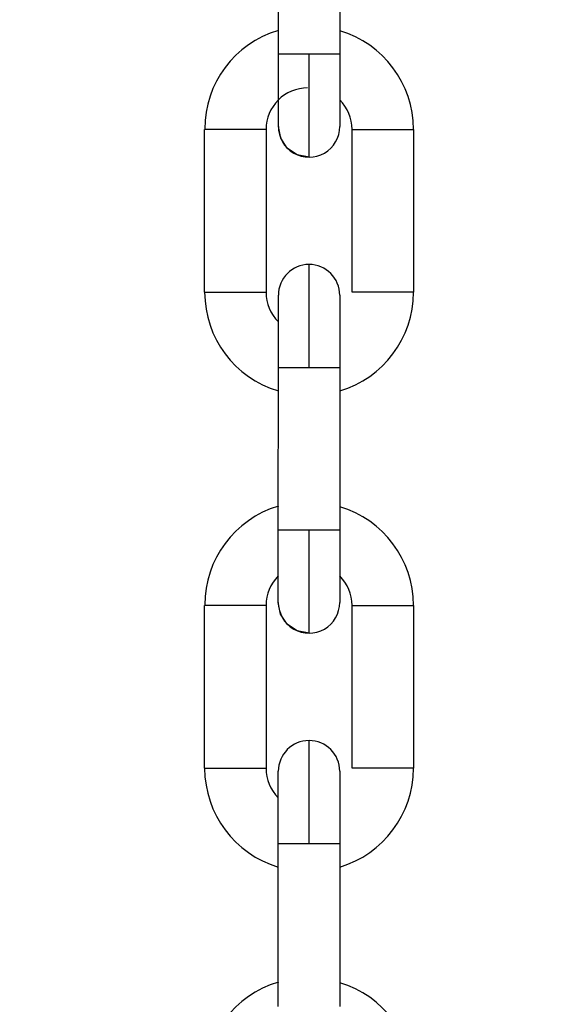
# Model space of a CAD drawing. Header units: inches. Extents: x 170 to 288, y 234 to 248.
# Tile 90 of 192: x 185.9295 to 185.975, y 243.868 to 243.9521. Entities that reach past the tile are written whole.
import ezdxf

# ---------------------------------------------------------------- set-up
doc = ezdxf.new("R2010")
doc.units = ezdxf.units.IN
doc.header["$LTSCALE"] = 0.25
doc.header["$MEASUREMENT"] = 0
doc.layers.add('ANNOTATIONS', color=1, linetype='Continuous')
doc.layers.add('SLIM E GUIDE MOTOR LH', color=7, linetype='Continuous')
doc.styles.add('ARIAL', font='arial.ttf', dxfattribs={"height": 0.09375})
doc.dimstyles.new('STANDARD$0', dxfattribs={"dimtxt": 0.09375, "dimasz": 0.09375, "dimexe": 0.03125, "dimexo": 0.046875, "dimgap": 0.09, "dimtad": 0, "dimtih": 1, "dimtoh": 1, "dimdec": 4, "dimzin": 0, "dimdsep": 46, "dimtxsty": 'ARIAL', "dimcen": 0.09, "dimadec": 0, "dimazin": 0, "dimtfac": 1, "dimtdec": 4, "dimtofl": 0, "dimtmove": 0, "dimatfit": 1, "dimfxl": 1, "dimtolj": 1, "dimtzin": 0, "dimarcsym": 0})

# ---------------------------------------------------------------- blocks, each defined once
blk = doc.blocks.new('*D11')
at = {"layer": 'ANNOTATIONS', "color": 0, "lineweight": -2, "transparency": 16777216}
for p, q in [((185.6191465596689, 244.1437778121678), (187.0176164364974, 244.1437778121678)), ((186.9863664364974, 244.0500278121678), (186.9863664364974, 242.3590412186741)), ((186.9863664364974, 240.2331944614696), (186.9863664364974, 241.9241810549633)), ((185.7089299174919, 240.1394444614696), (187.0176164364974, 240.1394444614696))]:
    blk.add_line(p, q, dxfattribs=at)
at = {"layer": 'ANNOTATIONS', "color": 0, "transparency": 16777216}
for points in [[(186.9707414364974, 244.0500278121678), (187.0019914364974, 244.0500278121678), (186.9863664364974, 244.1437778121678)], [(186.9707414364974, 240.2331944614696), (187.0019914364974, 240.2331944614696), (186.9863664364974, 240.1394444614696)]]:
    blk.add_solid(points, dxfattribs=at)
at = {"layer": 'defpoints', "color": 0, "transparency": 16777216}
for p in [(185.5722715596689, 244.1437778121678), (186.9863664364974, 244.1437778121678), (185.6620549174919, 240.1394444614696)]:
    blk.add_point(p, dxfattribs=at)
at = {"layer": 'ANNOTATIONS', "color": 0, "transparency": 16777216, "insert": (186.9863664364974, 242.1416111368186), "char_height": 0.09375, "attachment_point": 5, "style": 'ARIAL'}
blk.add_mtext('\\A1;OPENING \\PHEIGHT', dxfattribs=at)

msp = doc.modelspace()

# ---------------------------------------------------------------- linework, layer by layer
at = {"layer": 'SLIM E GUIDE MOTOR LH'}
for p, q in [((185.9515980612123, 243.9491619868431), (185.9515982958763, 243.9630727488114)), ((185.9568476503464, 243.9630726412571), (185.9568474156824, 243.9491618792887)), ((185.9452984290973, 243.9288313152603), (185.9452986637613, 243.9427420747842)), ((185.9505480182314, 243.9427419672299), (185.9505477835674, 243.9288312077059)), ((185.9578968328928, 243.9288310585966), (185.9578971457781, 243.9427418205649)), ((185.9631465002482, 243.9427417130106), (185.9631461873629, 243.9288309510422)), ((185.9515972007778, 243.9085005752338), (185.9515975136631, 243.9224113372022)), ((185.9568468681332, 243.9224112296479), (185.9568465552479, 243.9085004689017)), ((185.9452975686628, 243.888169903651), (185.9452978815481, 243.9020806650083)), ((185.9505472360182, 243.902080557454), (185.9505469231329, 243.8881697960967)), ((185.9578959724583, 243.8881696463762), (185.9578962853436, 243.9020804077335)), ((185.9631456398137, 243.9020803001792), (185.9631453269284, 243.8881695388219)), ((185.9515963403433, 243.8678391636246), (185.9515966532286, 243.8817499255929)), ((185.9568460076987, 243.8817498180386), (185.9568456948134, 243.8678390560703))]:
    msp.add_line(p, q, dxfattribs=at)
at = {"layer": 'SLIM E GUIDE MOTOR LH', "flags": 128}
for points in [[(185.9515979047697, 243.9429939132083), (185.9515979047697, 243.944033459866), (185.951597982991, 243.9448005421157), (185.951597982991, 243.9479586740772), (185.9515980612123, 243.9491619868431)], [(185.9542226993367, 243.9491619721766), (185.9532182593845, 243.9491619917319), (185.9523668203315, 243.9491620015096), (185.95179783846, 243.9491619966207), (185.9515980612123, 243.9491619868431)], [(185.9542225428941, 243.9403691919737), (185.9542225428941, 243.9418510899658), (185.9542226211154, 243.9429445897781), (185.9542226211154, 243.945797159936), (185.9542226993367, 243.9474466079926), (185.9542226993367, 243.9491619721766)], [(185.9568474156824, 243.9491618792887), (185.9566475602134, 243.9491618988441), (185.9560786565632, 243.9491619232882), (185.9552271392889, 243.9491619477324), (185.9542226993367, 243.9491619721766)], [(185.9568474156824, 243.9491618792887), (185.9568473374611, 243.9479585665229), (185.9568473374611, 243.9457351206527), (185.9568472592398, 243.9448004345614), (185.9568472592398, 243.9429938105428)], [(185.9505480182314, 243.9427419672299), (185.9503482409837, 243.9427419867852), (185.9497792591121, 243.9427420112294), (185.9489278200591, 243.9427420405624), (185.9469189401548, 243.9427420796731), (185.9460674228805, 243.9427420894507), (185.9454985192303, 243.9427420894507), (185.9452986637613, 243.9427420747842)], [(185.9542225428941, 243.9403691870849), (185.9532181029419, 243.9405689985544), (185.9523665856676, 243.9411379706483), (185.9517976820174, 243.9419894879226), (185.9515979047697, 243.9429939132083)], [(185.9578971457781, 243.9427418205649), (185.9580969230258, 243.9427418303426), (185.9586659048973, 243.9427418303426), (185.9595173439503, 243.9427418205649), (185.9605217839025, 243.9427418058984), (185.9615262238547, 243.9427417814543), (185.962377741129, 243.9427417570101), (185.9629466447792, 243.9427417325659), (185.9631465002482, 243.9427417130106)], [(185.9542221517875, 243.9224113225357), (185.9542222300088, 243.9241266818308), (185.9542222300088, 243.9272962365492), (185.9542223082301, 243.9286286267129), (185.9542223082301, 243.931203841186)], [(185.9452984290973, 243.9288313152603), (185.945498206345, 243.9288313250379), (185.9460671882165, 243.9288313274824), (185.9469186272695, 243.9288313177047), (185.9479230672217, 243.9288313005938), (185.9489275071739, 243.928831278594), (185.9497790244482, 243.9288312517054), (185.9503479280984, 243.9288312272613), (185.9505477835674, 243.9288312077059)], [(185.9515975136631, 243.9224113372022), (185.9515975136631, 243.9247716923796), (185.9515975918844, 243.9258380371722), (185.9515975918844, 243.9285792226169)], [(185.9568469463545, 243.9285791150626), (185.9568469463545, 243.9258379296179), (185.9568468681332, 243.9247715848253), (185.9568468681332, 243.9224112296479)], [(185.9631461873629, 243.9288309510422), (185.9629464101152, 243.9288309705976), (185.9623774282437, 243.9288309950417), (185.9615259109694, 243.9288310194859), (185.9605214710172, 243.9288310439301), (185.9595171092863, 243.928831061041), (185.958665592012, 243.9288310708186), (185.9580966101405, 243.9288310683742), (185.9578968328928, 243.9288310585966)], [(185.9568469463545, 243.9258378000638), (185.9568468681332, 243.9247714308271)], [(185.9515975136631, 243.9224113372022), (185.9517972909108, 243.9224113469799), (185.9523662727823, 243.9224113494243), (185.9532177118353, 243.9224113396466), (185.9542221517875, 243.9224113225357)], [(185.9542221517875, 243.9224113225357), (185.9552265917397, 243.9224112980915), (185.956078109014, 243.9224112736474), (185.9566470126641, 243.9224112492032), (185.9568468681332, 243.9224112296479)], [(185.9515971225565, 243.9023325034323), (185.9515971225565, 243.9061401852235), (185.9515972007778, 243.9072972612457), (185.9515972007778, 243.9085005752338)], [(185.9542219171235, 243.9085005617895), (185.9532174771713, 243.9085005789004), (185.952365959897, 243.9085005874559), (185.9517969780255, 243.9085005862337), (185.9515972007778, 243.9085005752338)], [(185.9542216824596, 243.8997077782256), (185.9542216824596, 243.9003771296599), (185.9542217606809, 243.901189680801), (185.9542217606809, 243.9036156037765), (185.9542218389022, 243.905135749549), (185.9542218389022, 243.9067851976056), (185.9542219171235, 243.9085005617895)], [(185.9568465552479, 243.9085004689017), (185.9566467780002, 243.9085004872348), (185.9560777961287, 243.908500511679), (185.9552262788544, 243.9085005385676), (185.9542219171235, 243.9085005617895)], [(185.9568465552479, 243.9085004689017), (185.9568465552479, 243.9072971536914), (185.9568464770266, 243.9061400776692), (185.9568464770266, 243.9033719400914), (185.9568463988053, 243.9028019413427), (185.9568463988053, 243.9023323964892)], [(185.9505472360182, 243.902080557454), (185.9503473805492, 243.9020805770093), (185.949778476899, 243.9020806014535), (185.9489269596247, 243.9020806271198), (185.9479225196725, 243.9020806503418), (185.9469181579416, 243.9020806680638), (185.9460666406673, 243.9020806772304), (185.9454976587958, 243.9020806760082), (185.9452978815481, 243.9020806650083)], [(185.9542216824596, 243.8997077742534), (185.9532173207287, 243.8999075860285), (185.9523658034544, 243.9004765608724), (185.9517968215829, 243.9013280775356), (185.9515971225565, 243.9023324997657)], [(185.9578962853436, 243.9020804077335), (185.9580960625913, 243.9020804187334), (185.9586650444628, 243.9020804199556), (185.9595165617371, 243.902080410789), (185.9605210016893, 243.902080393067), (185.9615253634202, 243.902080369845), (185.9623768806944, 243.9020803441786), (185.962945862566, 243.9020803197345), (185.9631456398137, 243.9020803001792)], [(185.9542213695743, 243.8817499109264), (185.9542213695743, 243.8851147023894), (185.9542214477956, 243.8866348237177), (185.9542214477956, 243.8890606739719), (185.9542215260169, 243.8898731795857), (185.9542215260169, 243.8905424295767)], [(185.9452975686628, 243.888169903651), (185.9454973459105, 243.8881699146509), (185.946066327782, 243.8881699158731), (185.9469178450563, 243.8881699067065), (185.9479222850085, 243.8881698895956), (185.9489266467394, 243.8881698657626), (185.9497781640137, 243.8881698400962), (185.9503471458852, 243.888169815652), (185.9505469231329, 243.8881697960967)], [(185.9515967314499, 243.8868782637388), (185.9515968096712, 243.8874482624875), (185.9515968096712, 243.887917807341)], [(185.9568461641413, 243.8877991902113), (185.95684608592, 243.8874482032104), (185.95684608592, 243.884110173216), (185.9568460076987, 243.8829531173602)], [(185.9568461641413, 243.8879176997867), (185.9568461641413, 243.8877991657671), (185.95684608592, 243.8874481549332)], [(185.9631453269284, 243.8881695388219), (185.9629455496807, 243.8881695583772), (185.9623765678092, 243.8881695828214), (185.9615251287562, 243.8881696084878), (185.960520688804, 243.8881696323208), (185.9595162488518, 243.8881696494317), (185.9586647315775, 243.8881696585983), (185.9580958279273, 243.8881696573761), (185.9578959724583, 243.8881696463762)], [(185.9515966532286, 243.8817499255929), (185.9515966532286, 243.8829532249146), (185.9515967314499, 243.8841102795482), (185.9515967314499, 243.8868783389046), (185.9515968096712, 243.8874483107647)], [(185.95684608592, 243.8841100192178), (185.9568460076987, 243.8829529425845), (185.9568460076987, 243.8817496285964)], [(185.9515966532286, 243.8817499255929), (185.9517964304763, 243.8817499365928), (185.9523654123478, 243.881749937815), (185.9532169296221, 243.8817499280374), (185.9542213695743, 243.8817499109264)], [(185.9542213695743, 243.8817499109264), (185.9552257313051, 243.8817498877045), (185.9560772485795, 243.8817498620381), (185.956646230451, 243.881749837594), (185.9568460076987, 243.8817498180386)]]:
    msp.add_lwpolyline(points, dxfattribs=at)
at = {"layer": 'SLIM E GUIDE MOTOR LH'}
for centre, radius, start, end in [((185.9540921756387, 243.9427632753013), 0.00879265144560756, 106.4727034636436, 179.9985925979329), ((185.9543538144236, 243.9427418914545), 0.008792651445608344, 359.9988299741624, 73.52471909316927), ((185.954091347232, 243.9427418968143), 0.003543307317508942, 89.99882997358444, 179.9988299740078), ((185.9543538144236, 243.9427418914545), 0.003543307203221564, 359.9988299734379, 45.27411383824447), ((185.9542225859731, 243.9429938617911), 0.002624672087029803, 179.9988299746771, 359.9994094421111), ((185.9542222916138, 243.928579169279), 0.002624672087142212, 359.979854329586, 179.9798341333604), ((185.9540910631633, 243.9288311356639), 0.008792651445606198, 179.9988299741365, 253.5247191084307), ((185.9540910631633, 243.9288311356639), 0.0035433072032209, 179.9988299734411, 225.2742543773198), ((185.9543535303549, 243.9288311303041), 0.008792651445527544, 286.4729408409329, 359.998829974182), ((185.9540921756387, 243.9021232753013), 0.00879265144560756, 106.4727034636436, 179.9985925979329), ((185.9543529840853, 243.9020804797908), 0.00879265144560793, 359.9988299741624, 73.52471910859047), ((185.9540905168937, 243.9020804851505), 0.003543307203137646, 134.7239359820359, 179.998829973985), ((185.9543529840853, 243.9020804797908), 0.003543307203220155, 359.9988299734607, 45.2739186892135), ((185.9542217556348, 243.9023324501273), 0.002624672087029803, 179.9988299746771, 359.9994094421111), ((185.9542214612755, 243.8879177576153), 0.002624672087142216, 359.979854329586, 179.9798341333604), ((185.954090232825, 243.8881697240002), 0.008792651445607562, 179.9988299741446, 253.5247191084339), ((185.954090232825, 243.8881697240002), 0.003543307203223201, 179.9988299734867, 225.2742022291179), ((185.9543527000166, 243.8881697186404), 0.00879265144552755, 286.4729408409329, 359.998829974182), ((185.9540921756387, 243.8614832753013), 0.00879265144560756, 106.4727034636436, 179.9985925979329), ((185.954352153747, 243.8614190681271), 0.00879265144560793, 359.9988299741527, 73.52471910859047)]:
    msp.add_arc(centre, radius, start, end, dxfattribs=at)

# ---------------------------------------------------------------- dimensions: what is measured, and where the dimension line sits
at = {"layer": 'ANNOTATIONS'}
dim = msp.add_linear_dim(base=(186.9863664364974, 244.1437778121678), p1=(185.6620549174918, 240.1394444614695), p2=(185.5722715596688, 244.1437778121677), angle=90, text='OPENING \\PHEIGHT', dimstyle='STANDARD$0', dxfattribs=at)
dim.commit()
dim.dimension.update_dxf_attribs({"geometry": '*D11', "text_midpoint": (186.9863664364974, 242.1416111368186)})

doc.saveas('drawing.dxf')
